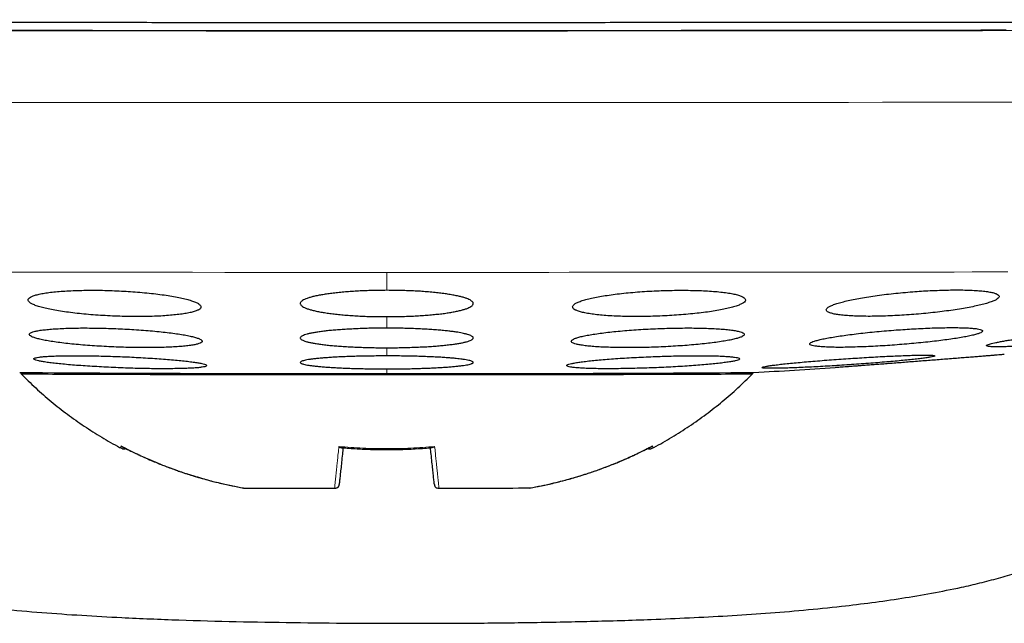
# Model space of a CAD drawing. Header units: millimetres. Extents: x 8 to 763, y 12 to 751.
# Tile 73 of 100: x 433 to 444, y 343 to 350. Entities that reach past the tile are written whole.
import ezdxf

# ---------------------------------------------------------------- set-up
doc = ezdxf.new("R2010")
doc.units = ezdxf.units.MM

msp = doc.modelspace()

# ---------------------------------------------------------------- linework, layer by layer
at = {"color": 252, "linetype": 'Continuous', "lineweight": 0}
for p, q in [((436.984, 347.143), (436.984, 346.936)), ((436.984, 346.632), (436.984, 346.499)), ((436.984, 346.272), (436.984, 346.178)), ((436.984, 346.028), (436.984, 345.976))]:
    msp.add_line(p, q, dxfattribs=at)
at = {"color": 7, "linetype": 'Continuous', "lineweight": 30}
for p, q in [((432.763, 345.986), (432.753, 345.974)), ((441.216, 345.974), (441.205, 345.986)), ((441.216, 345.974), (441.216, 345.974)), ((433.908, 345.115), (433.908, 345.115)), ((440.061, 345.115), (440.061, 345.115)), ((435.328, 344.652), (435.327, 344.654)), ((435.328, 344.652), (435.329, 344.652)), ((436.381, 344.65), (436.384, 344.65)), ((437.584, 344.65), (437.588, 344.65)), ((438.639, 344.652), (438.64, 344.652))]:
    msp.add_line(p, q, dxfattribs=at)
at = {"color": 7, "linetype": 'Continuous', "lineweight": 30, "flags": 128}
for points in [[(444.248, 349.937), (443.872, 349.936), (443.492, 349.936), (443.107, 349.935), (442.718, 349.935), (442.325, 349.934), (441.929, 349.934), (441.529, 349.934), (441.125, 349.933), (440.719, 349.933), (440.311, 349.933), (439.9, 349.933), (439.487, 349.933), (439.073, 349.932), (438.657, 349.932), (438.24, 349.932), (437.822, 349.932), (437.403, 349.932), (436.984, 349.932), (436.565, 349.932), (436.147, 349.932), (435.729, 349.932), (435.312, 349.932), (434.896, 349.932), (434.481, 349.933), (434.069, 349.933), (433.658, 349.933), (433.249, 349.933), (432.843, 349.933), (432.44, 349.934)], [(432.595, 349.941), (432.921, 349.941), (433.25, 349.941), (433.581, 349.941), (433.915, 349.94), (434.25, 349.94), (434.588, 349.94), (434.927, 349.94), (435.268, 349.94), (435.61, 349.94), (435.953, 349.94), (436.296, 349.94), (436.64, 349.939), (436.984, 349.939), (437.329, 349.939), (437.673, 349.94), (438.016, 349.94), (438.359, 349.94), (438.701, 349.94), (439.041, 349.94), (439.381, 349.94), (439.718, 349.94), (440.054, 349.94), (440.388, 349.941), (440.719, 349.941), (441.048, 349.941), (441.374, 349.941), (441.697, 349.942), (442.017, 349.942), (442.333, 349.942), (442.646, 349.943), (442.954, 349.943), (443.259, 349.944), (443.559, 349.944), (443.855, 349.945), (444.146, 349.945)], [(432.753, 345.974), (432.753, 345.974), (432.755, 345.974), (432.761, 345.973), (432.77, 345.973), (432.783, 345.973), (432.8, 345.972), (432.821, 345.972), (432.845, 345.972), (432.874, 345.971), (432.905, 345.971), (432.941, 345.971), (432.98, 345.97), (433.023, 345.97), (433.069, 345.97), (433.119, 345.969), (433.172, 345.969), (433.229, 345.969), (433.289, 345.969), (433.352, 345.968), (433.418, 345.968), (433.488, 345.968), (433.561, 345.967), (433.637, 345.967), (433.716, 345.967), (433.798, 345.967), (433.883, 345.966), (433.97, 345.966), (434.06, 345.966), (434.153, 345.966), (434.248, 345.965), (434.346, 345.965), (434.446, 345.965), (434.549, 345.965), (434.653, 345.965), (434.76, 345.964), (434.869, 345.964), (434.979, 345.964), (435.092, 345.964), (435.206, 345.964), (435.321, 345.964), (435.438, 345.964), (435.557, 345.963), (435.677, 345.963), (435.798, 345.963), (435.92, 345.963), (436.043, 345.963), (436.167, 345.963), (436.291, 345.963), (436.416, 345.963), (436.542, 345.963), (436.668, 345.963), (436.794, 345.963), (436.921, 345.963), (437.048, 345.963), (437.174, 345.963), (437.301, 345.963), (437.427, 345.963), (437.552, 345.963), (437.677, 345.963), (437.802, 345.963), (437.926, 345.963), (438.049, 345.963), (438.171, 345.963), (438.292, 345.963), (438.412, 345.963), (438.53, 345.964), (438.647, 345.964), (438.763, 345.964), (438.877, 345.964), (438.989, 345.964), (439.1, 345.964), (439.209, 345.964), (439.315, 345.965), (439.42, 345.965), (439.522, 345.965), (439.622, 345.965), (439.72, 345.965), (439.816, 345.966), (439.908, 345.966), (439.999, 345.966), (440.086, 345.966), (440.171, 345.967), (440.253, 345.967), (440.332, 345.967), (440.408, 345.967), (440.48, 345.968), (440.55, 345.968), (440.617, 345.968), (440.68, 345.969), (440.74, 345.969), (440.797, 345.969), (440.85, 345.969), (440.9, 345.97), (440.946, 345.97), (440.989, 345.97), (441.028, 345.971), (441.063, 345.971), (441.095, 345.971), (441.123, 345.972), (441.148, 345.972), (441.168, 345.972), (441.185, 345.973), (441.199, 345.973), (441.208, 345.973), (441.214, 345.974), (441.216, 345.974), (441.216, 345.974)]]:
    msp.add_lwpolyline(points, dxfattribs=at)
at = {"color": 252, "linetype": 'Continuous', "lineweight": 0, "flags": 128}
for points in [[(432.44, 349.108), (432.843, 349.107), (433.249, 349.107), (433.658, 349.107), (434.069, 349.107), (434.481, 349.106), (434.896, 349.106), (435.312, 349.106), (435.729, 349.106), (436.147, 349.106), (436.565, 349.106), (436.984, 349.106), (437.403, 349.106), (437.822, 349.106), (438.24, 349.106), (438.657, 349.106), (439.073, 349.106), (439.487, 349.106), (439.9, 349.107), (440.311, 349.107), (440.719, 349.107), (441.125, 349.107), (441.529, 349.108), (441.929, 349.108), (442.325, 349.108), (442.718, 349.109), (443.107, 349.109), (443.492, 349.11), (443.872, 349.11), (444.248, 349.111)], [(432.547, 347.145), (432.906, 347.145), (433.267, 347.144), (433.632, 347.144), (433.998, 347.144), (434.367, 347.144), (434.738, 347.144), (435.11, 347.143), (435.483, 347.143), (435.858, 347.143), (436.233, 347.143), (436.608, 347.143), (436.984, 347.143)], [(436.984, 347.143), (437.219, 347.143), (437.454, 347.143), (437.689, 347.143), (437.924, 347.143), (438.158, 347.143), (438.392, 347.143), (438.626, 347.143), (438.859, 347.143), (439.092, 347.144), (439.324, 347.144), (439.555, 347.144), (439.786, 347.144), (440.016, 347.144), (440.245, 347.144), (440.474, 347.144), (440.701, 347.144), (440.928, 347.145), (441.153, 347.145), (441.377, 347.145), (441.6, 347.145), (441.822, 347.145), (442.043, 347.146), (442.262, 347.146), (442.48, 347.146), (442.696, 347.146), (442.911, 347.146), (443.124, 347.147), (443.336, 347.147), (443.546, 347.147), (443.754, 347.148), (443.96, 347.148), (444.165, 347.148)]]:
    msp.add_lwpolyline(points, dxfattribs=at)
at = {"color": 7, "linetype": 'Continuous', "lineweight": 30}
for centre, radius, start, end in [((436.984, 425.438), 79.564, 273.05831, 273.73738), ((435.971, 790.922), 444.947, 269.58386, 270.13048), ((438.011, 785.351), 439.376, 269.86605, 270.4196), ((436.42, 560.312), 215.663, 269.7103, 269.98971), ((437.549, 560.293), 215.643, 270.01029, 270.28972)]:
    msp.add_arc(centre, radius, start, end, dxfattribs=at)
for points, knots in [([(421.719, 350.061), (421.769, 350.061), (421.867, 350.06), (422.032, 350.059), (422.21, 350.058), (422.401, 350.057), (422.605, 350.056), (422.818, 350.054), (423.039, 350.053), (423.267, 350.052), (423.505, 350.051), (423.755, 350.05), (424.02, 350.049), (424.302, 350.048), (424.6, 350.047), (424.91, 350.046), (425.23, 350.045), (425.562, 350.045), (425.897, 350.044), (426.235, 350.043), (426.574, 350.042), (426.922, 350.041), (427.278, 350.041), (427.649, 350.04), (428.036, 350.039), (428.438, 350.038), (428.848, 350.038), (429.265, 350.037), (429.689, 350.037), (430.112, 350.036), (430.532, 350.036), (430.949, 350.035), (431.37, 350.035), (431.796, 350.034), (432.235, 350.034), (432.688, 350.034), (433.152, 350.033), (433.62, 350.033), (434.09, 350.033), (434.564, 350.032), (435.031, 350.032), (435.491, 350.032), (435.942, 350.032), (436.393, 350.032), (436.846, 350.032), (437.148, 350.032), (437.299, 350.032)], [0, 0, 0, 0, 0.023363, 0.046689, 0.069999, 0.093313, 0.116654, 0.140027, 0.162034, 0.184017, 0.205994, 0.227982, 0.25, 0.273367, 0.296695, 0.320005, 0.343318, 0.366655, 0.390027, 0.412034, 0.434017, 0.455994, 0.477982, 0.5, 0.523367, 0.546695, 0.570005, 0.593318, 0.616655, 0.640027, 0.662034, 0.684017, 0.705994, 0.727982, 0.75, 0.773367, 0.796695, 0.820005, 0.843318, 0.866655, 0.890024, 0.912028, 0.93401, 0.955988, 0.977978, 1, 1, 1, 1]), ([(437.299, 350.032), (437.459, 350.032), (437.779, 350.032), (438.259, 350.032), (438.736, 350.032), (439.213, 350.032), (439.687, 350.033), (440.151, 350.033), (440.602, 350.033), (441.042, 350.033), (441.478, 350.034), (441.91, 350.034), (442.348, 350.034), (442.79, 350.035), (443.235, 350.035), (443.674, 350.036), (444.107, 350.036), (444.534, 350.037), (444.946, 350.038), (445.343, 350.038), (445.726, 350.039), (446.101, 350.039), (446.47, 350.04), (446.838, 350.041), (447.205, 350.042), (447.57, 350.042), (447.925, 350.043), (448.271, 350.044), (448.606, 350.045), (448.925, 350.046), (449.227, 350.047), (449.514, 350.048), (449.79, 350.049), (450.057, 350.05), (450.318, 350.051), (450.573, 350.052), (450.82, 350.053), (451.055, 350.054), (451.277, 350.055), (451.487, 350.056), (451.68, 350.057), (451.856, 350.058), (452.018, 350.06), (452.166, 350.061), (452.304, 350.062), (452.385, 350.063), (452.426, 350.063)], [0, 0, 0, 0, 0.023363, 0.0466889, 0.0699985, 0.0933131, 0.1166536, 0.1400271, 0.1620339, 0.184017, 0.2059939, 0.2279824, 0.2500001, 0.2733671, 0.2966952, 0.3200051, 0.3433182, 0.3666553, 0.3900271, 0.4120339, 0.434017, 0.4559939, 0.4779824, 0.5000001, 0.5233671, 0.5466952, 0.5700051, 0.5933182, 0.6166553, 0.6400271, 0.662034, 0.684017, 0.7059939, 0.7279824, 0.7500001, 0.7733671, 0.7966952, 0.8200051, 0.8433182, 0.8666553, 0.8900243, 0.9120283, 0.9340103, 0.9559878, 0.9779785, 1, 1, 1, 1]), ([(433.836, 346.932), (433.799, 346.933), (433.725, 346.936), (433.615, 346.937), (433.508, 346.937), (433.405, 346.935), (433.307, 346.931), (433.216, 346.925), (433.133, 346.918), (433.058, 346.909), (432.993, 346.898), (432.938, 346.886), (432.894, 346.873), (432.862, 346.858), (432.842, 346.843), (432.834, 346.827), (432.839, 346.81), (432.857, 346.793), (432.887, 346.776), (432.93, 346.758), (432.984, 346.741), (433.05, 346.725), (433.125, 346.71), (433.21, 346.695), (433.303, 346.682), (433.403, 346.67), (433.508, 346.659), (433.617, 346.65), (433.728, 346.643), (433.841, 346.638), (433.953, 346.634), (434.064, 346.633), (434.171, 346.633), (434.274, 346.635), (434.371, 346.639), (434.462, 346.645), (434.544, 346.653), (434.619, 346.662), (434.683, 346.672), (434.737, 346.685), (434.781, 346.698), (434.812, 346.712), (434.831, 346.728), (434.838, 346.744), (434.832, 346.761), (434.814, 346.778), (434.783, 346.795), (434.739, 346.812), (434.684, 346.829), (434.618, 346.846), (434.542, 346.861), (434.456, 346.876), (434.363, 346.889), (434.263, 346.901), (434.157, 346.911), (434.05, 346.92), (433.943, 346.927), (433.872, 346.93), (433.836, 346.932)], [0, 0, 0, 0, 0.017577, 0.035211, 0.052788, 0.070365, 0.087998, 0.105575, 0.123173, 0.140828, 0.158427, 0.176171, 0.19397, 0.211715, 0.229663, 0.247667, 0.265616, 0.283741, 0.301922, 0.320047, 0.338241, 0.356494, 0.374688, 0.392813, 0.410997, 0.42912, 0.447066, 0.46507, 0.483015, 0.500754, 0.51855, 0.536289, 0.553885, 0.571538, 0.589134, 0.606712, 0.624345, 0.641924, 0.659613, 0.677357, 0.695047, 0.712929, 0.730867, 0.74875, 0.766826, 0.784959, 0.803035, 0.821222, 0.839467, 0.857654, 0.875816, 0.894036, 0.912198, 0.930208, 0.948277, 0.966287, 0.983144, 1, 1, 1, 1]), ([(436.984, 346.936), (436.957, 346.936), (436.902, 346.936), (436.819, 346.934), (436.737, 346.931), (436.657, 346.928), (436.579, 346.923), (436.505, 346.918), (436.433, 346.911), (436.365, 346.903), (436.302, 346.895), (436.243, 346.886), (436.19, 346.876), (436.141, 346.866), (436.099, 346.855), (436.063, 346.843), (436.033, 346.831), (436.01, 346.819), (435.994, 346.806), (435.985, 346.794), (435.983, 346.781), (435.989, 346.768), (436.001, 346.755), (436.021, 346.742), (436.048, 346.73), (436.082, 346.718), (436.122, 346.706), (436.168, 346.696), (436.221, 346.685), (436.279, 346.676), (436.342, 346.667), (436.409, 346.659), (436.481, 346.652), (436.556, 346.646), (436.634, 346.641), (436.714, 346.637), (436.796, 346.634), (436.887, 346.632), (436.95, 346.632), (436.984, 346.632)], [0, 0, 0, 0, 0.025984, 0.052148, 0.078885, 0.105819, 0.131802, 0.157965, 0.184691, 0.211611, 0.237735, 0.264038, 0.290901, 0.317956, 0.344374, 0.370971, 0.398136, 0.425495, 0.452188, 0.479065, 0.506519, 0.534173, 0.561003, 0.58802, 0.615626, 0.643437, 0.670201, 0.697154, 0.724702, 0.752458, 0.778982, 0.805693, 0.832998, 0.86051, 0.886728, 0.91313, 0.940117, 0.967306, 1, 1, 1, 1]), ([(436.984, 346.632), (437.012, 346.632), (437.067, 346.632), (437.15, 346.634), (437.232, 346.636), (437.312, 346.64), (437.39, 346.645), (437.464, 346.65), (437.536, 346.657), (437.604, 346.664), (437.667, 346.672), (437.725, 346.681), (437.779, 346.691), (437.827, 346.702), (437.87, 346.713), (437.906, 346.724), (437.935, 346.736), (437.956, 346.748), (437.971, 346.758), (437.979, 346.768), (437.984, 346.778), (437.985, 346.789), (437.979, 346.8), (437.967, 346.813), (437.948, 346.825), (437.921, 346.838), (437.887, 346.85), (437.847, 346.861), (437.801, 346.872), (437.748, 346.882), (437.69, 346.892), (437.627, 346.901), (437.56, 346.908), (437.488, 346.915), (437.412, 346.922), (437.334, 346.927), (437.255, 346.93), (437.172, 346.933), (437.082, 346.936), (437.019, 346.936), (436.984, 346.936)], [0, 0, 0, 0, 0.026079, 0.052484, 0.078889, 0.105824, 0.131925, 0.158312, 0.1847, 0.211621, 0.237838, 0.264236, 0.290911, 0.317966, 0.344566, 0.371167, 0.39814, 0.425497, 0.445555, 0.465811, 0.486067, 0.510121, 0.534176, 0.561005, 0.58802, 0.615626, 0.643436, 0.670202, 0.697155, 0.724705, 0.752463, 0.779182, 0.8059, 0.833009, 0.860523, 0.886837, 0.913339, 0.94013, 0.967321, 1, 1, 1, 1]), ([(440.133, 346.932), (440.095, 346.93), (440.02, 346.927), (439.91, 346.919), (439.802, 346.911), (439.699, 346.9), (439.601, 346.888), (439.51, 346.875), (439.426, 346.861), (439.351, 346.846), (439.286, 346.83), (439.231, 346.813), (439.187, 346.796), (439.156, 346.779), (439.137, 346.761), (439.13, 346.744), (439.137, 346.728), (439.157, 346.712), (439.189, 346.698), (439.233, 346.684), (439.289, 346.672), (439.356, 346.661), (439.433, 346.652), (439.518, 346.644), (439.611, 346.638), (439.71, 346.635), (439.814, 346.633), (439.922, 346.633), (440.032, 346.635), (440.144, 346.638), (440.255, 346.644), (440.364, 346.651), (440.471, 346.66), (440.573, 346.67), (440.67, 346.682), (440.761, 346.695), (440.844, 346.71), (440.919, 346.725), (440.983, 346.741), (441.037, 346.758), (441.08, 346.775), (441.111, 346.792), (441.129, 346.809), (441.135, 346.826), (441.127, 346.843), (441.107, 346.858), (441.074, 346.873), (441.028, 346.887), (440.972, 346.899), (440.904, 346.91), (440.827, 346.919), (440.741, 346.926), (440.648, 346.932), (440.548, 346.935), (440.444, 346.937), (440.339, 346.937), (440.235, 346.935), (440.167, 346.933), (440.133, 346.932)], [0, 0, 0, 0, 0.017727, 0.035512, 0.05324, 0.070961, 0.088737, 0.106459, 0.124319, 0.142235, 0.160097, 0.178156, 0.196273, 0.214333, 0.232514, 0.250754, 0.268935, 0.287106, 0.305335, 0.323505, 0.341535, 0.359623, 0.377651, 0.395474, 0.413355, 0.431177, 0.44882, 0.46652, 0.484163, 0.501732, 0.519356, 0.536926, 0.554554, 0.572238, 0.589868, 0.607664, 0.625515, 0.643312, 0.661312, 0.67937, 0.697371, 0.715526, 0.733739, 0.751894, 0.770084, 0.788332, 0.806521, 0.824607, 0.842752, 0.860837, 0.878727, 0.896675, 0.914564, 0.932255, 0.950002, 0.967693, 0.983846, 1, 1, 1, 1]), ([(443.066, 346.919), (443.029, 346.916), (442.953, 346.91), (442.842, 346.899), (442.734, 346.887), (442.63, 346.873), (442.532, 346.858), (442.44, 346.842), (442.357, 346.826), (442.282, 346.809), (442.216, 346.792), (442.162, 346.775), (442.119, 346.758), (442.088, 346.741), (442.07, 346.725), (442.064, 346.709), (442.072, 346.695), (442.092, 346.682), (442.125, 346.67), (442.17, 346.66), (442.227, 346.651), (442.294, 346.645), (442.37, 346.64), (442.456, 346.637), (442.548, 346.635), (442.647, 346.636), (442.751, 346.639), (442.858, 346.643), (442.968, 346.65), (443.079, 346.657), (443.19, 346.667), (443.3, 346.678), (443.406, 346.691), (443.509, 346.704), (443.607, 346.719), (443.698, 346.735), (443.781, 346.751), (443.856, 346.768), (443.92, 346.785), (443.974, 346.802), (444.016, 346.82), (444.046, 346.836), (444.064, 346.853), (444.068, 346.868), (444.06, 346.882), (444.038, 346.895), (444.005, 346.907), (443.959, 346.917), (443.901, 346.925), (443.834, 346.932), (443.756, 346.937), (443.671, 346.94), (443.578, 346.941), (443.479, 346.94), (443.375, 346.937), (443.27, 346.933), (443.167, 346.927), (443.1, 346.922), (443.066, 346.919)], [0, 0, 0, 0, 0.017878, 0.035815, 0.053694, 0.071565, 0.089492, 0.107364, 0.125386, 0.143464, 0.161486, 0.179652, 0.197876, 0.216042, 0.234226, 0.25247, 0.270654, 0.288721, 0.306847, 0.324913, 0.34278, 0.360705, 0.378571, 0.396245, 0.413976, 0.43165, 0.449223, 0.466852, 0.484426, 0.502031, 0.519693, 0.537299, 0.555054, 0.572865, 0.590621, 0.60858, 0.626595, 0.644555, 0.662686, 0.680875, 0.699006, 0.7172, 0.735453, 0.753647, 0.771765, 0.789941, 0.808058, 0.825992, 0.843985, 0.861919, 0.879646, 0.897431, 0.915158, 0.932748, 0.950394, 0.967985, 0.983992, 1, 1, 1, 1]), ([(433.85, 346.494), (433.813, 346.495), (433.738, 346.498), (433.628, 346.5), (433.52, 346.501), (433.417, 346.501), (433.319, 346.499), (433.227, 346.495), (433.144, 346.491), (433.069, 346.485), (433.004, 346.478), (432.949, 346.47), (432.906, 346.46), (432.874, 346.45), (432.855, 346.439), (432.848, 346.428), (432.854, 346.415), (432.872, 346.403), (432.903, 346.39), (432.946, 346.377), (433, 346.364), (433.066, 346.352), (433.141, 346.34), (433.226, 346.329), (433.318, 346.318), (433.418, 346.308), (433.522, 346.3), (433.631, 346.292), (433.743, 346.286), (433.855, 346.28), (433.968, 346.277), (434.079, 346.274), (434.186, 346.274), (434.29, 346.274), (434.387, 346.276), (434.478, 346.279), (434.561, 346.284), (434.636, 346.29), (434.7, 346.297), (434.754, 346.305), (434.797, 346.315), (434.827, 346.325), (434.846, 346.336), (434.852, 346.348), (434.846, 346.36), (434.826, 346.372), (434.795, 346.385), (434.751, 346.398), (434.696, 346.411), (434.63, 346.423), (434.554, 346.435), (434.469, 346.446), (434.376, 346.457), (434.276, 346.467), (434.171, 346.475), (434.064, 346.483), (433.956, 346.489), (433.886, 346.492), (433.85, 346.494)], [0, 0, 0, 0, 0.017711, 0.035478, 0.053189, 0.0709, 0.088668, 0.10638, 0.124089, 0.141855, 0.159564, 0.177341, 0.195174, 0.212952, 0.230841, 0.248786, 0.266676, 0.284673, 0.302727, 0.320724, 0.338778, 0.35689, 0.374944, 0.392978, 0.41107, 0.429103, 0.447049, 0.465052, 0.482997, 0.500824, 0.518709, 0.536537, 0.554271, 0.572061, 0.589795, 0.607498, 0.625258, 0.642962, 0.660711, 0.678517, 0.696267, 0.714119, 0.732027, 0.749879, 0.767845, 0.785868, 0.803834, 0.821878, 0.839979, 0.858023, 0.876072, 0.894179, 0.912227, 0.930206, 0.948243, 0.966222, 0.983111, 1, 1, 1, 1]), ([(436.984, 346.499), (436.957, 346.499), (436.902, 346.499), (436.819, 346.498), (436.736, 346.496), (436.656, 346.493), (436.578, 346.489), (436.503, 346.485), (436.431, 346.48), (436.363, 346.475), (436.299, 346.469), (436.241, 346.462), (436.187, 346.454), (436.139, 346.447), (436.097, 346.438), (436.061, 346.43), (436.032, 346.421), (436.009, 346.411), (435.994, 346.402), (435.985, 346.393), (435.983, 346.383), (435.989, 346.373), (436.002, 346.364), (436.022, 346.355), (436.049, 346.345), (436.083, 346.336), (436.123, 346.328), (436.169, 346.32), (436.221, 346.312), (436.279, 346.305), (436.342, 346.299), (436.408, 346.293), (436.48, 346.288), (436.555, 346.283), (436.633, 346.28), (436.713, 346.277), (436.795, 346.274), (436.886, 346.273), (436.95, 346.273), (436.984, 346.272)], [0, 0, 0, 0, 0.026152, 0.052486, 0.079393, 0.1065, 0.132651, 0.158984, 0.185886, 0.212984, 0.239216, 0.265629, 0.29261, 0.319785, 0.346184, 0.372764, 0.399916, 0.427264, 0.453818, 0.480555, 0.50787, 0.535385, 0.562014, 0.588829, 0.616228, 0.64383, 0.670422, 0.697199, 0.724565, 0.752134, 0.778591, 0.805232, 0.832461, 0.859893, 0.886177, 0.912645, 0.939695, 0.966946, 1, 1, 1, 1]), ([(436.984, 346.272), (437.012, 346.273), (437.067, 346.273), (437.15, 346.274), (437.232, 346.276), (437.313, 346.279), (437.391, 346.282), (437.466, 346.286), (437.538, 346.291), (437.606, 346.297), (437.669, 346.303), (437.728, 346.31), (437.782, 346.317), (437.83, 346.325), (437.872, 346.333), (437.907, 346.342), (437.937, 346.351), (437.958, 346.359), (437.971, 346.367), (437.98, 346.374), (437.984, 346.382), (437.985, 346.39), (437.979, 346.399), (437.967, 346.408), (437.947, 346.417), (437.92, 346.426), (437.889, 346.434), (437.856, 346.441), (437.823, 346.448), (437.785, 346.454), (437.74, 346.46), (437.687, 346.467), (437.627, 346.473), (437.56, 346.479), (437.488, 346.484), (437.413, 346.488), (437.335, 346.492), (437.255, 346.495), (437.173, 346.497), (437.082, 346.499), (437.019, 346.499), (436.984, 346.499)], [0, 0, 0, 0, 0.0261518, 0.0524857, 0.0793938, 0.1065, 0.1327459, 0.1591749, 0.1858866, 0.212985, 0.2393107, 0.265819, 0.2926089, 0.3197839, 0.3463675, 0.3729511, 0.3999102, 0.4272572, 0.4472124, 0.4673644, 0.4875164, 0.5114496, 0.5353827, 0.5620116, 0.5888255, 0.6162239, 0.6438247, 0.6638104, 0.6839958, 0.7041811, 0.728161, 0.7521408, 0.7787883, 0.8054357, 0.8324685, 0.8599011, 0.8863741, 0.912847, 0.9397018, 0.9669525, 1, 1, 1, 1]), ([(440.119, 346.494), (440.081, 346.492), (440.006, 346.489), (439.895, 346.482), (439.787, 346.475), (439.684, 346.466), (439.585, 346.456), (439.494, 346.446), (439.41, 346.434), (439.335, 346.423), (439.27, 346.41), (439.215, 346.398), (439.172, 346.385), (439.141, 346.372), (439.122, 346.359), (439.116, 346.347), (439.123, 346.335), (439.143, 346.324), (439.175, 346.314), (439.219, 346.305), (439.275, 346.296), (439.341, 346.289), (439.417, 346.283), (439.502, 346.279), (439.595, 346.276), (439.694, 346.274), (439.798, 346.274), (439.906, 346.275), (440.017, 346.277), (440.128, 346.281), (440.24, 346.286), (440.35, 346.293), (440.457, 346.3), (440.56, 346.309), (440.658, 346.319), (440.749, 346.329), (440.832, 346.341), (440.906, 346.353), (440.971, 346.365), (441.025, 346.378), (441.067, 346.39), (441.097, 346.403), (441.115, 346.416), (441.121, 346.428), (441.113, 346.44), (441.092, 346.451), (441.06, 346.461), (441.014, 346.47), (440.958, 346.479), (440.891, 346.486), (440.814, 346.492), (440.729, 346.496), (440.636, 346.499), (440.537, 346.501), (440.432, 346.501), (440.327, 346.5), (440.222, 346.497), (440.153, 346.495), (440.119, 346.494)], [0, 0, 0, 0, 0.01782, 0.035697, 0.053518, 0.071334, 0.089206, 0.107023, 0.124922, 0.142878, 0.160778, 0.178783, 0.196845, 0.21485, 0.232906, 0.251019, 0.269075, 0.287103, 0.305189, 0.323217, 0.341152, 0.359145, 0.37708, 0.394897, 0.412772, 0.43059, 0.448317, 0.466102, 0.48383, 0.501535, 0.519295, 0.537, 0.554757, 0.572571, 0.590328, 0.60819, 0.626109, 0.643972, 0.661947, 0.679979, 0.697955, 0.716002, 0.734107, 0.752155, 0.7702, 0.788304, 0.806349, 0.824319, 0.842346, 0.860316, 0.87817, 0.896081, 0.913935, 0.931685, 0.949491, 0.967241, 0.98362, 1, 1, 1, 1]), ([(442.875, 346.478), (442.837, 346.475), (442.762, 346.469), (442.651, 346.459), (442.542, 346.448), (442.438, 346.437), (442.34, 346.424), (442.248, 346.412), (442.164, 346.399), (442.089, 346.386), (442.024, 346.374), (441.969, 346.361), (441.927, 346.349), (441.896, 346.337), (441.878, 346.326), (441.873, 346.316), (441.88, 346.307), (441.9, 346.299), (441.933, 346.292), (441.978, 346.286), (442.034, 346.282), (442.1, 346.279), (442.176, 346.277), (442.261, 346.277), (442.353, 346.279), (442.451, 346.282), (442.555, 346.286), (442.663, 346.291), (442.774, 346.298), (442.885, 346.306), (442.997, 346.315), (443.107, 346.325), (443.215, 346.335), (443.318, 346.347), (443.416, 346.359), (443.507, 346.372), (443.591, 346.384), (443.665, 346.397), (443.73, 346.41), (443.783, 346.423), (443.825, 346.435), (443.855, 346.446), (443.872, 346.457), (443.877, 346.468), (443.868, 346.477), (443.847, 346.485), (443.814, 346.492), (443.768, 346.497), (443.712, 346.501), (443.645, 346.504), (443.568, 346.505), (443.483, 346.505), (443.39, 346.504), (443.291, 346.501), (443.187, 346.497), (443.082, 346.491), (442.977, 346.485), (442.909, 346.48), (442.875, 346.478)], [0, 0, 0, 0, 0.017937, 0.035932, 0.05387, 0.071803, 0.089793, 0.107727, 0.125735, 0.143801, 0.16181, 0.179866, 0.19798, 0.216035, 0.234061, 0.252144, 0.270169, 0.288099, 0.306087, 0.324016, 0.341829, 0.359699, 0.377511, 0.395236, 0.413018, 0.430744, 0.448449, 0.466211, 0.483916, 0.501677, 0.519494, 0.537256, 0.555123, 0.573047, 0.590915, 0.608895, 0.626932, 0.644912, 0.662961, 0.681067, 0.699116, 0.71716, 0.735261, 0.753304, 0.77127, 0.789293, 0.807257, 0.825106, 0.843012, 0.860861, 0.878607, 0.89641, 0.914156, 0.931858, 0.949617, 0.96732, 0.98366, 1, 1, 1, 1]), ([(444.92, 346.453), (444.893, 346.45), (444.837, 346.445), (444.754, 346.436), (444.671, 346.426), (444.589, 346.417), (444.51, 346.407), (444.435, 346.397), (444.362, 346.388), (444.294, 346.378), (444.229, 346.368), (444.171, 346.359), (444.117, 346.35), (444.069, 346.341), (444.027, 346.333), (443.993, 346.325), (443.964, 346.318), (443.942, 346.311), (443.928, 346.305), (443.92, 346.3), (443.92, 346.295), (443.927, 346.291), (443.941, 346.288), (443.961, 346.286), (443.989, 346.284), (444.024, 346.283), (444.064, 346.283), (444.11, 346.284), (444.162, 346.285), (444.22, 346.288), (444.283, 346.291), (444.349, 346.295), (444.42, 346.3), (444.494, 346.305), (444.572, 346.311), (444.651, 346.317), (444.733, 346.324), (444.816, 346.332), (444.901, 346.34), (444.984, 346.349), (445.068, 346.358), (445.151, 346.367), (445.233, 346.376), (445.311, 346.386), (445.388, 346.396), (445.461, 346.405), (445.531, 346.415), (445.595, 346.425), (445.656, 346.434), (445.711, 346.443), (445.76, 346.452), (445.803, 346.46), (445.84, 346.468), (445.871, 346.476), (445.894, 346.483), (445.91, 346.489), (445.919, 346.494), (445.921, 346.499), (445.916, 346.504), (445.904, 346.507), (445.885, 346.51), (445.859, 346.511), (445.826, 346.512), (445.788, 346.513), (445.742, 346.512), (445.691, 346.511), (445.635, 346.508), (445.574, 346.505), (445.508, 346.502), (445.438, 346.497), (445.364, 346.492), (445.289, 346.486), (445.21, 346.48), (445.121, 346.472), (445.024, 346.463), (444.955, 346.457), (444.92, 346.453)], [0, 0, 0, 0, 0.013295, 0.026589, 0.039884, 0.054141, 0.067435, 0.08073, 0.094024, 0.108276, 0.121591, 0.134907, 0.148223, 0.162503, 0.175792, 0.189081, 0.202371, 0.216629, 0.229846, 0.243063, 0.256281, 0.270464, 0.283595, 0.296727, 0.309859, 0.323947, 0.337017, 0.350087, 0.363158, 0.377173, 0.390233, 0.403292, 0.416352, 0.430349, 0.443452, 0.456556, 0.469659, 0.483698, 0.496881, 0.510064, 0.523248, 0.537371, 0.550636, 0.5639, 0.577164, 0.591379, 0.604691, 0.618003, 0.631315, 0.645588, 0.658892, 0.672196, 0.6855, 0.699772, 0.713015, 0.726259, 0.739502, 0.753714, 0.766871, 0.780029, 0.793186, 0.807304, 0.820389, 0.833473, 0.846558, 0.860591, 0.873647, 0.886704, 0.900229, 0.913755, 0.92684, 0.939924, 0.953008, 0.967028, 0.983514, 1, 1, 1, 1]), ([(433.902, 346.17), (433.865, 346.171), (433.79, 346.174), (433.68, 346.177), (433.572, 346.179), (433.468, 346.181), (433.369, 346.181), (433.278, 346.18), (433.194, 346.179), (433.119, 346.176), (433.054, 346.173), (433, 346.169), (432.957, 346.164), (432.926, 346.158), (432.907, 346.151), (432.9, 346.144), (432.907, 346.137), (432.925, 346.129), (432.957, 346.121), (433, 346.112), (433.054, 346.104), (433.12, 346.095), (433.195, 346.087), (433.28, 346.079), (433.372, 346.071), (433.471, 346.064), (433.576, 346.057), (433.684, 346.051), (433.796, 346.045), (433.908, 346.04), (434.021, 346.036), (434.132, 346.033), (434.24, 346.031), (434.343, 346.03), (434.442, 346.03), (434.533, 346.031), (434.616, 346.032), (434.69, 346.035), (434.754, 346.038), (434.808, 346.042), (434.85, 346.048), (434.881, 346.053), (434.899, 346.06), (434.905, 346.067), (434.897, 346.074), (434.878, 346.082), (434.846, 346.091), (434.802, 346.099), (434.747, 346.107), (434.681, 346.116), (434.604, 346.124), (434.52, 346.132), (434.427, 346.14), (434.327, 346.148), (434.222, 346.154), (434.116, 346.16), (434.009, 346.166), (433.938, 346.169), (433.902, 346.17)], [0, 0, 0, 0, 0.017812, 0.035681, 0.053494, 0.071307, 0.089177, 0.10699, 0.124789, 0.142645, 0.160445, 0.178258, 0.196129, 0.213942, 0.231799, 0.249712, 0.267569, 0.285478, 0.303444, 0.321353, 0.339302, 0.357308, 0.375256, 0.393214, 0.411229, 0.429187, 0.447119, 0.465108, 0.48304, 0.500923, 0.518864, 0.536746, 0.554579, 0.572468, 0.590301, 0.608103, 0.625962, 0.643765, 0.66157, 0.679433, 0.697239, 0.715079, 0.732977, 0.750818, 0.768711, 0.786661, 0.804554, 0.822493, 0.840489, 0.858427, 0.876386, 0.894402, 0.912361, 0.930304, 0.948305, 0.966249, 0.983124, 1, 1, 1, 1]), ([(436.984, 346.178), (436.957, 346.178), (436.901, 346.178), (436.818, 346.177), (436.736, 346.176), (436.655, 346.174), (436.577, 346.172), (436.502, 346.169), (436.429, 346.166), (436.361, 346.162), (436.298, 346.158), (436.239, 346.153), (436.185, 346.149), (436.137, 346.143), (436.096, 346.138), (436.06, 346.132), (436.031, 346.126), (436.008, 346.12), (435.993, 346.114), (435.985, 346.107), (435.983, 346.101), (435.989, 346.095), (436.003, 346.088), (436.022, 346.082), (436.049, 346.076), (436.083, 346.07), (436.123, 346.065), (436.169, 346.06), (436.222, 346.055), (436.279, 346.05), (436.342, 346.046), (436.408, 346.042), (436.48, 346.038), (436.555, 346.035), (436.632, 346.033), (436.712, 346.031), (436.795, 346.029), (436.886, 346.028), (436.949, 346.028), (436.984, 346.028)], [0, 0, 0, 0, 0.026272, 0.052727, 0.079757, 0.106987, 0.133259, 0.159713, 0.186741, 0.213967, 0.240276, 0.266767, 0.29383, 0.321091, 0.347475, 0.374042, 0.401183, 0.428522, 0.454976, 0.481613, 0.508828, 0.536242, 0.56273, 0.589401, 0.616653, 0.644106, 0.670576, 0.697231, 0.724467, 0.751906, 0.778315, 0.804908, 0.832083, 0.85946, 0.885792, 0.912307, 0.939402, 0.966697, 1, 1, 1, 1]), ([(436.984, 346.028), (437.012, 346.028), (437.067, 346.028), (437.15, 346.029), (437.233, 346.03), (437.314, 346.032), (437.392, 346.035), (437.467, 346.037), (437.539, 346.041), (437.608, 346.044), (437.671, 346.049), (437.73, 346.053), (437.783, 346.058), (437.831, 346.063), (437.873, 346.069), (437.909, 346.074), (437.938, 346.08), (437.958, 346.086), (437.972, 346.091), (437.98, 346.096), (437.985, 346.101), (437.984, 346.106), (437.979, 346.112), (437.966, 346.118), (437.946, 346.124), (437.919, 346.13), (437.888, 346.136), (437.855, 346.14), (437.823, 346.144), (437.784, 346.148), (437.74, 346.153), (437.686, 346.157), (437.627, 346.161), (437.56, 346.165), (437.489, 346.168), (437.414, 346.171), (437.336, 346.174), (437.256, 346.176), (437.174, 346.177), (437.083, 346.178), (437.019, 346.178), (436.984, 346.178)], [0, 0, 0, 0, 0.0263629, 0.0527259, 0.0797562, 0.1069854, 0.1333521, 0.1599029, 0.1867386, 0.2139642, 0.2403672, 0.2669542, 0.2938255, 0.3210861, 0.3476565, 0.374227, 0.401175, 0.4285136, 0.4483943, 0.4684717, 0.488549, 0.5123949, 0.5362409, 0.5627277, 0.5896888, 0.6166499, 0.6441022, 0.6639959, 0.6840876, 0.7041792, 0.7280453, 0.7519113, 0.7784165, 0.8051079, 0.8320882, 0.8594643, 0.8858915, 0.9125043, 0.9394046, 0.9666991, 1, 1, 1, 1]), ([(440.066, 346.17), (440.029, 346.169), (439.954, 346.165), (439.843, 346.16), (439.734, 346.154), (439.63, 346.147), (439.532, 346.139), (439.44, 346.132), (439.356, 346.124), (439.282, 346.115), (439.216, 346.107), (439.162, 346.098), (439.119, 346.09), (439.088, 346.082), (439.07, 346.074), (439.064, 346.066), (439.071, 346.059), (439.091, 346.053), (439.123, 346.047), (439.167, 346.042), (439.222, 346.038), (439.288, 346.034), (439.364, 346.032), (439.448, 346.03), (439.541, 346.03), (439.639, 346.03), (439.744, 346.032), (439.852, 346.034), (439.963, 346.037), (440.075, 346.041), (440.187, 346.046), (440.297, 346.051), (440.405, 346.058), (440.509, 346.064), (440.607, 346.072), (440.698, 346.08), (440.781, 346.088), (440.855, 346.096), (440.92, 346.105), (440.973, 346.113), (441.016, 346.121), (441.046, 346.13), (441.063, 346.138), (441.068, 346.145), (441.06, 346.152), (441.04, 346.158), (441.007, 346.164), (440.962, 346.169), (440.906, 346.173), (440.84, 346.177), (440.763, 346.179), (440.678, 346.18), (440.586, 346.181), (440.486, 346.181), (440.382, 346.179), (440.276, 346.177), (440.17, 346.174), (440.101, 346.171), (440.066, 346.17)], [0, 0, 0, 0, 0.017879, 0.035815, 0.053693, 0.07157, 0.089504, 0.107381, 0.125296, 0.143267, 0.161182, 0.179134, 0.197143, 0.215094, 0.233051, 0.251064, 0.269021, 0.286948, 0.304933, 0.322859, 0.340736, 0.35867, 0.376547, 0.394375, 0.412259, 0.430086, 0.447887, 0.465745, 0.483546, 0.501354, 0.519219, 0.537028, 0.554874, 0.572778, 0.590625, 0.608524, 0.626479, 0.644378, 0.662321, 0.680321, 0.698264, 0.716223, 0.734239, 0.752198, 0.770137, 0.788134, 0.806074, 0.823967, 0.841919, 0.859812, 0.877653, 0.895552, 0.913393, 0.931199, 0.949061, 0.966867, 0.983433, 1, 1, 1, 1]), ([(442.322, 346.148), (442.285, 346.145), (442.21, 346.14), (442.098, 346.132), (441.99, 346.123), (441.886, 346.115), (441.787, 346.106), (441.695, 346.097), (441.611, 346.089), (441.536, 346.081), (441.471, 346.073), (441.417, 346.066), (441.374, 346.059), (441.344, 346.053), (441.326, 346.048), (441.32, 346.044), (441.327, 346.04), (441.347, 346.037), (441.379, 346.036), (441.423, 346.035), (441.479, 346.035), (441.544, 346.036), (441.62, 346.038), (441.704, 346.041), (441.797, 346.045), (441.895, 346.05), (441.999, 346.055), (442.108, 346.061), (442.218, 346.068), (442.331, 346.076), (442.443, 346.083), (442.554, 346.092), (442.662, 346.1), (442.766, 346.109), (442.864, 346.117), (442.955, 346.126), (443.039, 346.134), (443.113, 346.142), (443.177, 346.15), (443.231, 346.157), (443.273, 346.164), (443.302, 346.17), (443.32, 346.175), (443.324, 346.179), (443.316, 346.183), (443.296, 346.185), (443.263, 346.187), (443.218, 346.188), (443.162, 346.188), (443.096, 346.186), (443.019, 346.184), (442.934, 346.181), (442.842, 346.177), (442.743, 346.173), (442.638, 346.167), (442.533, 346.161), (442.427, 346.154), (442.357, 346.15), (442.322, 346.148)], [0, 0, 0, 0, 0.0179457, 0.0359487, 0.0538946, 0.0718395, 0.0898416, 0.1077865, 0.1257452, 0.1437612, 0.1617198, 0.1796637, 0.197665, 0.2156087, 0.2335092, 0.2514671, 0.2693674, 0.2872151, 0.30512, 0.3229677, 0.3407765, 0.3586423, 0.3764512, 0.3942518, 0.4121092, 0.4299101, 0.4477367, 0.4656199, 0.4834468, 0.5013221, 0.5192542, 0.5371298, 0.5550556, 0.5730384, 0.5909643, 0.6089203, 0.6269334, 0.6448893, 0.6628416, 0.6808513, 0.6988034, 0.7167198, 0.7346935, 0.7526096, 0.7704735, 0.7883946, 0.8062583, 0.8240765, 0.8419516, 0.8597698, 0.877569, 0.8954249, 0.9132243, 0.9310395, 0.9489113, 0.9667267, 0.9833633, 1, 1, 1, 1]), ([(444.125, 346.195), (444.123, 346.195), (444.114, 346.194), (444.093, 346.192), (444.062, 346.189), (444.025, 346.186), (443.981, 346.183), (443.932, 346.179), (443.877, 346.174), (443.817, 346.169), (443.751, 346.164), (443.682, 346.159), (443.609, 346.153), (443.533, 346.147), (443.453, 346.141), (443.372, 346.134), (443.289, 346.128), (443.205, 346.121), (443.12, 346.115), (443.035, 346.108), (442.952, 346.102), (442.87, 346.095), (442.79, 346.089), (442.712, 346.083), (442.637, 346.077), (442.567, 346.072), (442.5, 346.067), (442.437, 346.062), (442.38, 346.058), (442.329, 346.054), (442.283, 346.051), (442.244, 346.048), (442.211, 346.046), (442.186, 346.044), (442.175, 346.043), (442.171, 346.043)], [0, 0, 0, 0, 0.015312, 0.046721, 0.077026, 0.107762, 0.138718, 0.170123, 0.20047, 0.231248, 0.262245, 0.293691, 0.324125, 0.354991, 0.386076, 0.417612, 0.448127, 0.478853, 0.510245, 0.541867, 0.572421, 0.603186, 0.634622, 0.666289, 0.696822, 0.727568, 0.758986, 0.790636, 0.821099, 0.851999, 0.883121, 0.914699, 0.945073, 0.975882, 1, 1, 1, 1]), ([(432.753, 345.974), (432.81, 345.918), (432.923, 345.806), (433.103, 345.65), (433.29, 345.503), (433.485, 345.365), (433.687, 345.238), (433.828, 345.155), (433.904, 345.117), (433.908, 345.115)], [0, 0, 0, 0, 0.1649926, 0.3299833, 0.4949721, 0.6599589, 0.824944, 0.9899272, 1, 1, 1, 1]), ([(440.061, 345.115), (440.065, 345.117), (440.14, 345.155), (440.282, 345.238), (440.484, 345.365), (440.678, 345.503), (440.866, 345.65), (441.046, 345.806), (441.159, 345.918), (441.216, 345.974)], [0, 0, 0, 0, 0.010063, 0.175048, 0.340034, 0.505023, 0.670013, 0.835006, 1, 1, 1, 1]), ([(428.307, 345.483), (428.313, 345.432), (428.325, 345.33), (428.362, 345.179), (428.412, 345.031), (428.476, 344.887), (428.552, 344.75), (428.64, 344.62), (428.739, 344.498), (428.847, 344.385), (428.964, 344.281), (429.088, 344.185), (429.218, 344.097), (429.353, 344.018), (429.492, 343.946), (429.634, 343.88), (429.811, 343.805), (430.025, 343.726), (430.277, 343.646), (430.531, 343.576), (430.788, 343.515), (431.073, 343.455), (431.387, 343.399), (431.729, 343.347), (432.111, 343.297), (432.532, 343.252), (432.994, 343.212), (433.456, 343.18), (433.985, 343.151), (434.581, 343.126), (435.243, 343.108), (435.905, 343.097), (436.568, 343.09), (437.245, 343.088), (437.934, 343.09), (438.637, 343.097), (439.34, 343.111), (439.956, 343.129), (440.484, 343.152), (440.925, 343.175), (441.365, 343.204), (441.805, 343.24), (442.214, 343.282), (442.592, 343.327), (442.94, 343.377), (443.285, 343.435), (443.587, 343.495), (443.844, 343.554), (444.058, 343.61), (444.269, 343.671), (444.478, 343.741), (444.665, 343.811), (444.829, 343.879), (444.971, 343.945), (445.11, 344.018), (445.245, 344.097), (445.375, 344.185), (445.499, 344.281), (445.616, 344.385), (445.724, 344.498), (445.823, 344.62), (445.911, 344.75), (445.987, 344.887), (446.051, 345.031), (446.101, 345.179), (446.138, 345.33), (446.15, 345.432), (446.157, 345.483)], [0, 0, 0, 0, 0.007676, 0.015618, 0.023558, 0.031498, 0.03944, 0.047381, 0.055316, 0.063245, 0.071177, 0.079115, 0.087051, 0.094982, 0.102916, 0.110856, 0.118795, 0.132166, 0.145535, 0.158911, 0.172296, 0.185681, 0.203202, 0.220722, 0.238245, 0.261718, 0.285196, 0.308678, 0.33216, 0.36571, 0.399267, 0.432831, 0.466403, 0.49998, 0.535595, 0.571211, 0.606824, 0.64243, 0.664803, 0.687172, 0.709537, 0.731895, 0.754246, 0.772022, 0.789794, 0.807565, 0.825343, 0.836521, 0.847695, 0.858863, 0.870027, 0.881195, 0.889135, 0.897076, 0.905011, 0.912943, 0.920882, 0.928822, 0.936756, 0.944687, 0.952624, 0.960567, 0.968509, 0.976449, 0.984389, 0.992331, 1, 1, 1, 1]), ([(433.908, 345.115), (433.913, 345.112), (433.921, 345.108), (433.933, 345.105), (433.942, 345.104), (433.949, 345.104), (433.954, 345.105), (433.956, 345.106), (433.957, 345.106), (433.957, 345.106), (433.958, 345.107), (433.959, 345.107), (433.96, 345.108), (433.962, 345.109), (433.963, 345.11), (433.964, 345.111)], [0, 0, 0, 0, 0.186334, 0.320666, 0.417162, 0.485911, 0.561436, 0.573183, 0.57713, 0.5815, 0.592019, 0.613378, 0.64227, 0.75839, 1, 1, 1, 1]), ([(433.911, 345.138), (433.962, 345.112), (434.062, 345.06), (434.212, 344.992), (434.332, 344.941), (434.424, 344.904), (434.488, 344.88), (434.553, 344.857), (434.623, 344.833), (434.729, 344.798), (434.867, 344.756), (435.031, 344.714), (435.183, 344.68), (435.282, 344.661), (435.329, 344.652)], [0, 0, 0, 0, 0.114929, 0.224339, 0.328229, 0.375292, 0.421128, 0.465737, 0.512226, 0.568444, 0.688201, 0.800045, 0.903974, 1, 1, 1, 1]), ([(433.926, 345.131), (433.952, 345.117), (434.008, 345.088), (434.094, 345.046), (434.18, 345.006), (434.258, 344.972), (434.328, 344.943), (434.389, 344.918), (434.442, 344.898), (434.489, 344.88), (434.538, 344.862), (434.596, 344.842), (434.667, 344.818), (434.75, 344.792), (434.845, 344.764), (434.951, 344.735), (435.069, 344.705), (435.196, 344.677), (435.283, 344.661), (435.327, 344.653)], [0, 0, 0, 0, 0.058899, 0.128838, 0.192506, 0.249909, 0.30104, 0.345138, 0.383154, 0.415066, 0.445995, 0.488656, 0.53933, 0.597888, 0.66429, 0.738501, 0.82049, 0.910229, 1, 1, 1, 1]), ([(436.431, 345.132), (436.437, 345.127), (436.447, 345.12), (436.456, 345.12), (436.459, 345.119)], [0, 0, 0, 0, 0.728003, 1, 1, 1, 1]), ([(436.479, 345.117), (436.476, 345.092), (436.47, 345.032), (436.461, 344.95), (436.453, 344.868), (436.445, 344.799), (436.439, 344.739), (436.436, 344.709), (436.434, 344.694)], [0, 0, 0, 0, 0.124731, 0.298861, 0.473013, 0.64763, 0.823148, 1, 1, 1, 1]), ([(436.459, 345.118), (436.481, 345.117), (436.535, 345.112), (436.616, 345.107), (436.698, 345.102), (436.765, 345.1), (436.819, 345.098), (436.861, 345.097), (436.897, 345.096), (436.938, 345.096), (436.989, 345.096), (437.054, 345.096), (437.131, 345.097), (437.219, 345.1), (437.318, 345.105), (437.416, 345.111), (437.481, 345.116), (437.51, 345.119)], [0, 0, 0, 0, 0.064464, 0.152797, 0.2309, 0.298724, 0.344783, 0.384469, 0.417776, 0.449873, 0.501086, 0.563121, 0.63591, 0.719418, 0.813611, 0.918469, 1, 1, 1, 1]), ([(437.535, 344.694), (437.533, 344.709), (437.53, 344.739), (437.523, 344.799), (437.516, 344.868), (437.507, 344.95), (437.499, 345.032), (437.492, 345.092), (437.49, 345.117)], [0, 0, 0, 0, 0.1768277, 0.3523225, 0.5269155, 0.7010446, 0.875151, 1, 1, 1, 1]), ([(437.538, 345.132), (437.531, 345.127), (437.522, 345.12), (437.512, 345.12), (437.51, 345.119)], [0, 0, 0, 0, 0.7267852, 1, 1, 1, 1]), ([(438.639, 344.652), (438.684, 344.661), (438.778, 344.678), (438.922, 344.71), (439.046, 344.742), (439.149, 344.771), (439.226, 344.794), (439.304, 344.819), (439.377, 344.843), (439.472, 344.877), (439.591, 344.922), (439.742, 344.985), (439.899, 345.057), (440.004, 345.111), (440.058, 345.138)], [0, 0, 0, 0, 0.091055, 0.189247, 0.29459, 0.346734, 0.400466, 0.455785, 0.509566, 0.553479, 0.655927, 0.764497, 0.879189, 1, 1, 1, 1]), ([(438.641, 344.653), (438.684, 344.661), (438.767, 344.676), (438.886, 344.702), (438.994, 344.729), (439.082, 344.752), (439.152, 344.772), (439.206, 344.788), (439.254, 344.803), (439.304, 344.819), (439.362, 344.838), (439.433, 344.863), (439.515, 344.893), (439.607, 344.929), (439.709, 344.971), (439.82, 345.02), (439.931, 345.073), (440.004, 345.111), (440.038, 345.128)], [0, 0, 0, 0, 0.086817, 0.171617, 0.246629, 0.311819, 0.356123, 0.394319, 0.426386, 0.457418, 0.500216, 0.551051, 0.609773, 0.676339, 0.750717, 0.832897, 0.922888, 1, 1, 1, 1]), ([(440.004, 345.111), (440.004, 345.111), (440.005, 345.11), (440.006, 345.109), (440.008, 345.108), (440.01, 345.107), (440.011, 345.107), (440.012, 345.106), (440.012, 345.106), (440.015, 345.105), (440.019, 345.104), (440.026, 345.104), (440.035, 345.105), (440.047, 345.108), (440.056, 345.112), (440.061, 345.115)], [0, 0, 0, 0, 0.019879, 0.259515, 0.372783, 0.408741, 0.421902, 0.432209, 0.440319, 0.451556, 0.524897, 0.591955, 0.686209, 0.817574, 1, 1, 1, 1]), ([(436.384, 344.65), (436.391, 344.65), (436.401, 344.651), (436.412, 344.655), (436.419, 344.66), (436.425, 344.667), (436.431, 344.678), (436.433, 344.688), (436.434, 344.694)], [0, 0, 0, 0, 0.265216, 0.381301, 0.492334, 0.604217, 0.722945, 1, 1, 1, 1]), ([(437.535, 344.694), (437.536, 344.688), (437.537, 344.678), (437.544, 344.667), (437.549, 344.66), (437.556, 344.655), (437.568, 344.651), (437.578, 344.65), (437.584, 344.65)], [0, 0, 0, 0, 0.277055, 0.395783, 0.507666, 0.618699, 0.734784, 1, 1, 1, 1])]:
    msp.add_open_spline(points, degree=3, knots=knots, dxfattribs=at)
at = {"color": 252, "linetype": 'Continuous', "lineweight": 0}
for points, knots in [([(433.908, 345.115), (433.908, 345.116), (433.908, 345.118), (433.91, 345.131), (433.911, 345.138)], [0, 0, 0, 0, 0.475904, 1, 1, 1, 1]), ([(436.381, 344.65), (436.382, 344.658), (436.383, 344.675), (436.387, 344.707), (436.39, 344.738), (436.393, 344.767), (436.395, 344.79), (436.398, 344.814), (436.4, 344.838), (436.403, 344.872), (436.408, 344.917), (436.415, 344.979), (436.422, 345.05), (436.428, 345.104), (436.431, 345.132)], [0, 0, 0, 0, 0.091055, 0.189247, 0.29459, 0.346734, 0.400466, 0.455785, 0.509566, 0.553479, 0.655927, 0.764497, 0.879189, 1, 1, 1, 1]), ([(436.431, 345.132), (436.523, 345.125), (436.708, 345.11), (436.985, 345.105), (437.262, 345.11), (437.446, 345.125), (437.538, 345.132)], [0, 0, 0, 0, 0.250751, 0.500963, 0.75019, 1, 1, 1, 1]), ([(437.538, 345.132), (437.541, 345.106), (437.546, 345.054), (437.553, 344.986), (437.559, 344.935), (437.562, 344.899), (437.565, 344.875), (437.567, 344.852), (437.57, 344.828), (437.573, 344.793), (437.577, 344.752), (437.582, 344.711), (437.585, 344.676), (437.587, 344.658), (437.588, 344.65)], [0, 0, 0, 0, 0.114929, 0.224339, 0.328229, 0.375292, 0.421128, 0.465737, 0.512226, 0.568444, 0.688201, 0.800045, 0.903974, 1, 1, 1, 1]), ([(440.058, 345.138), (440.059, 345.131), (440.06, 345.118), (440.06, 345.116), (440.061, 345.115)], [0, 0, 0, 0, 0.526072, 1, 1, 1, 1])]:
    msp.add_open_spline(points, degree=3, knots=knots, dxfattribs=at)

doc.saveas('drawing.dxf')
